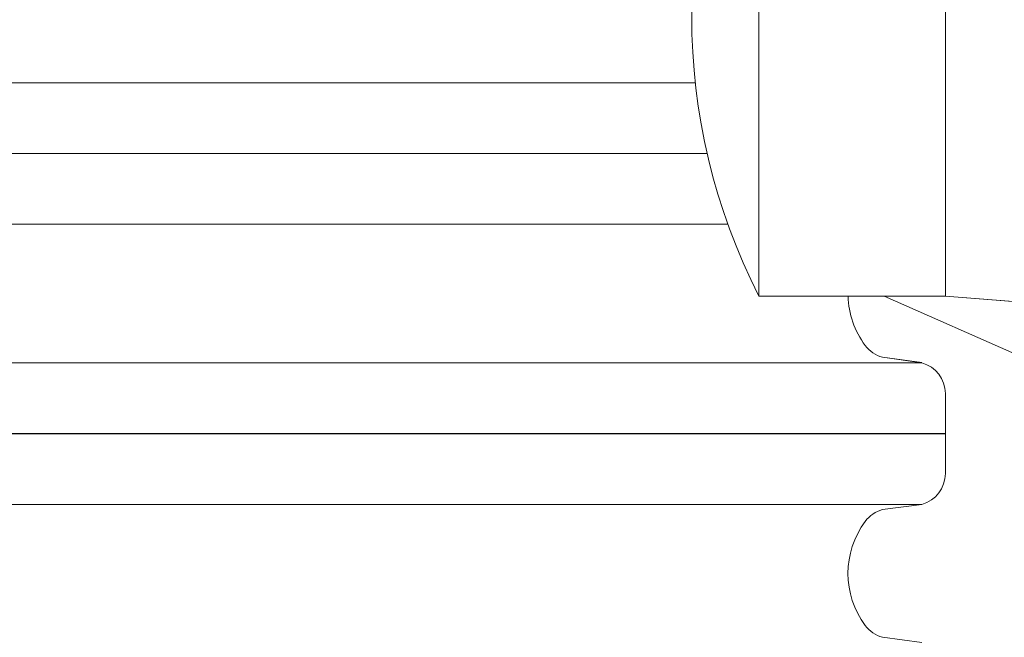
# Model space of a CAD drawing. Header units: metres. Extents: x 351055.4 to 351076.4, y -78447.2 to -78432.3.
# Tile 13 of 68: x 351060.759 to 351061.112, y -78443.395 to -78443.174. Entities that reach past the tile are written whole.
import ezdxf

# ---------------------------------------------------------------- set-up
doc = ezdxf.new("R2010")
doc.units = ezdxf.units.M
doc.header["$MEASUREMENT"] = 0
doc.layers.get('0').update_dxf_attribs({"color": 1, "lineweight": 30})
for name, color, linetype, lineweight in [('KOTY', 7, 'Continuous', 13), ('PIPE', 7, 'Continuous', 0), ('RAMECEK', 7, 'Continuous', 0), ('ŠRAFY', 7, 'Continuous', 0)]:
    doc.layers.add(name, color=color, linetype=linetype, lineweight=lineweight)
doc.styles.add('ARIAL', font='arial.ttf')
doc.dimstyles.new('1 500', dxfattribs={"dimtxt": 1, "dimasz": 1, "dimexe": 0, "dimexo": 1, "dimgap": 0.5, "dimtad": 1, "dimzin": 0, "dimtxsty": 'ARIAL', "dimblk": 'KONCOVA ZNACKA KOTY_1.0', "dimcen": 0, "dimazin": 3, "dimtfac": 1, "dimtdec": 0, "dimtofl": 0, "dimtmove": 0, "dimatfit": 1, "dimldrblk": 'KONCOVA ZNACKA KOTY_1.0', "dimfxl": 0, "dimtolj": 1, "dimtzin": 0, "dimarcsym": 0})

# ---------------------------------------------------------------- blocks, each defined once
blk = doc.blocks.new('KONCOVA ZNACKA KOTY_1.0')
blk.add_line((0, 0), (-1, 0))
at = {"layer": 'KOTY'}
for p, q in [((-0.4999340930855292, -0.4999340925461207), (0.4999340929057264, 0.4999340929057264)), ((-1.798028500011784e-10, -0.4999340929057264), (0, 0.4999340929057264)), ((-0.4999340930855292, 0), (0.4999340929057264, 0))]:
    blk.add_line(p, q, dxfattribs=at)
blk = doc.blocks.new('*D31')
at = {"layer": 'Defpoints', "color": 0, "linetype": 'Continuous'}
for p in [(351061.0904193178, -78443.27314824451), (351061.0904193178, -78444.12214824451), (351061.3496222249, -78444.12214824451)]:
    blk.add_point(p, dxfattribs=at)
at = {"layer": 'KOTY', "color": 0, "linetype": 'ByBlock', "lineweight": -2}
for p, q in [((351061.1904193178, -78443.27314824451), (351061.3496222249, -78443.27314824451)), ((351061.1904193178, -78444.12214824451), (351061.3496222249, -78444.12214824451))]:
    blk.add_line(p, q, dxfattribs=at)
at = {"layer": 'KOTY', "color": 0, "linetype": 'Continuous', "lineweight": -2}
blk.add_line((351061.3496222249, -78443.37314824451), (351061.3496222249, -78444.0221482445), dxfattribs=at)
at = {"layer": 'KOTY', "color": 0, "linetype": 'Continuous', "lineweight": -2, "xscale": 0.09999999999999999, "yscale": 0.09999999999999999, "zscale": 0.09999999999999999}
for p, rotation in [((351061.3496222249, -78443.27314824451), 90), ((351061.3496222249, -78444.12214824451), 270)]:
    blk.add_blockref('KONCOVA ZNACKA KOTY_1.0', p, dxfattribs=dict(at, rotation=rotation))
at = {"layer": 'KOTY', "color": 0, "linetype": 'Continuous', "insert": (351061.2395267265, -78443.69764824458), "char_height": 0.09999999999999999, "attachment_point": 5, "rotation": 90, "style": 'ARIAL'}
blk.add_mtext('\\A1;\\H1x;\\W0.75;0,85', dxfattribs=at)

msp = doc.modelspace()

# ---------------------------------------------------------------- hatches: boundary and pattern name
at = {"layer": 'ŠRAFY'}
h = msp.add_hatch(dxfattribs=at)
h.set_pattern_fill('GRAVEL', color=256, style=0, pattern_type=2)
h.set_pattern_definition([(100.50765, (351060.881806, -78444.324158), (0.7895981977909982, -2.468580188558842), [0.07015499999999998, -4.122773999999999]), (50.040876, (351060.869012, -78444.255179), (-7.580368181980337, -9.209457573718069), [0.065112, -13.045015]), (357.49319, (351060.910829, -78444.205271), (-12.39279574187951, 0.6399174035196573), [0.06641099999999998, -13.993876]), (309.11572, (351060.977176, -78444.208176), (6.491410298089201, -8.170392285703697), [0.06529, -11.515127]), (264.749335, (351061.018367, -78444.258832), (-0.02494673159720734, -1.654035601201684), [0.05154299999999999, -10.75752]), (219.959124, (351061.01365, -78444.31016000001), (-0.8394910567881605, -0.8394913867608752), [0.063621, -13.046506]), (180.864089, (351060.964885, -78444.35101900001), (0.8145444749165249, -0.8145447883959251), [0.040935, -1.613289]), (146.646988, (351060.923954, -78444.351637), (-4.097669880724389, 2.418687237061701), [0.050302, -5.830483]), (66.2119, (351060.983735, -78444.097113), (-1.703929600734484, -3.333018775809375), [0.08119, -6.286316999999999]), (39.959124, (351061.016484, -78444.02282), (-9.209457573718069, -7.580368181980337), [0.06930599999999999, -13.04082]), (0.864089, (351061.069607, -78443.978309), (-0.8394914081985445, -0.8394915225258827), [0.045064, -1.60916]), (315, (351061.114666, -78443.977629), (-0.02494672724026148, -1.654035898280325), [0.055567, -1.096373]), (276.284391, (351061.153958, -78444.016921), (0.714757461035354, -7.430688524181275), [0.081389, -13.205797]), (252.889832, (351061.162867, -78444.097821), (-0.8644380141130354, -2.49352721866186), [0.08611, -14.689519]), (230.040876, (351061.137533, -78444.18012), (-0.839491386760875, -0.8394910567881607), [0.073486, -13.03664]), (184.223077, (351061.090337, -78444.236447), (-12.41774287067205, -1.014118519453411), [0.054461, -14.055628]), (140.352606, (351061.036023, -78444.240458), (0.8145449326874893, -0.8145442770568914), [0.058126, -12.66871]), (101.741003, (351060.991267, -78444.20337), (2.318900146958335, -10.71381304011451), [0.062546, -15.090934]), (82.81957299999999, (351060.97854, -78444.142133), (-0.91433153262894, -5.8015990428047), [0.048911, -7.465657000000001]), (100.50765, (351060.72328, -78443.90190900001), (0.7895981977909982, -2.468580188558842), [0.07013099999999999, -4.122798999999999]), (50.040876, (351060.71049, -78443.832954), (-7.580368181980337, -9.209457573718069), [0.065096, -13.04503]), (357.49319, (351060.752298, -78443.783058), (-12.39279574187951, 0.6399174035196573), [0.06641399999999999, -13.993873]), (309.647394, (351060.818648, -78443.785963), (0.8145442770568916, -0.814544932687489), [0.06529299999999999, -12.661543]), (264.749335, (351060.860309, -78443.836237), (-0.02494673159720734, -1.654035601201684), [0.05195, -10.757113]), (219.959124, (351060.855555, -78443.88797000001), (-0.8394910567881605, -0.8394913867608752), [0.063908, -13.046218]), (180.864089, (351060.806569, -78443.929014), (0.8145444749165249, -0.8145447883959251), [0.041138, -1.613086]), (146.646988, (351060.765436, -78443.92963500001), (-4.097669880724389, 2.418687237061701), [0.050421, -5.830364]), (100.50765, (351061.046463, -78443.078391), (0.7895981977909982, -2.468580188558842), [0.07011299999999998, -4.122815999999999]), (50.040876, (351061.033676, -78443.009454), (-7.580368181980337, -9.209457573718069), [0.065107, -13.04502]), (357.49319, (351061.075491, -78442.959549), (-12.39279574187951, 0.6399174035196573), [0.06638399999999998, -13.993903]), (309.11572, (351061.141811, -78442.962453), (6.491410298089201, -8.170392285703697), [0.065273, -11.515144]), (264.749335, (351061.182991, -78443.01309600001), (-0.02494673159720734, -1.654035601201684), [0.051552, -10.757511]), (219.959124, (351061.178273, -78443.064432), (-0.8394910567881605, -0.8394913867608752), [0.063569, -13.046557]), (180.864089, (351061.129547, -78443.105259), (0.8145444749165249, -0.8145447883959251), [0.04094100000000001, -1.613283]), (146.646988, (351061.088611, -78443.105877), (-4.097669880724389, 2.418687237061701), [0.050283, -5.830502]), (100.50765, (351061.486743, -78443.418502), (0.7895981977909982, -2.468580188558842), [0.04207299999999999, -4.150855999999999]), (50.040876, (351061.47907, -78443.377135), (-7.580368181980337, -9.209457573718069), [0.039073, -13.071054]), (357.49319, (351061.504164, -78443.347185), (-12.39279574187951, 0.6399174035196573), [0.03986799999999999, -14.020419]), (309.11572, (351061.543994, -78443.348929), (6.491410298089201, -8.170392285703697), [0.039143, -11.541275]), (264.749335, (351061.568689, -78443.37929900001), (-0.02494673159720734, -1.654035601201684), [0.030921, -10.778142]), (219.959124, (351061.565859, -78443.41009), (-0.8394910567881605, -0.8394913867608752), [0.038165, -13.071962]), (180.864089, (351061.536606, -78443.434601), (0.8145444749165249, -0.8145447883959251), [0.024573, -1.629651]), (146.646988, (351061.512035, -78443.43497100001), (-4.097669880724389, 2.418687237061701), [0.030146, -5.850639]), (100.50765, (351061.199516, -78444.036528), (0.7895981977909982, -2.468580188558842), [0.07013099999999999, -4.122798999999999]), (50.040876, (351061.186726, -78443.967573), (-7.580368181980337, -9.209457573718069), [0.065126, -13.045]), (357.49319, (351061.228553, -78443.91765399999), (-12.39279574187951, 0.6399174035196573), [0.066396, -13.993891]), (309.11572, (351061.294886, -78443.920558), (6.491410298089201, -8.170392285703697), [0.06531100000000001, -11.515107]), (264.749335, (351061.33609, -78443.97123099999), (-0.02494673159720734, -1.654035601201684), [0.051536, -10.757527]), (219.959124, (351061.331373, -78444.02255), (-0.8394910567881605, -0.8394913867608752), [0.06361699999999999, -13.046509]), (180.864089, (351061.282611, -78444.063408), (0.8145444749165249, -0.8145447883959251), [0.040951, -1.613273]), (146.646988, (351061.241665, -78444.064025), (-4.097669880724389, 2.418687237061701), [0.050284, -5.830502]), (100.50765, (351061.214726, -78443.454162), (0.7895981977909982, -2.468580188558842), [0.07013799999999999, -4.122791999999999]), (50.040876, (351061.201935, -78443.3852), (-7.580368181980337, -9.209457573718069), [0.065094, -13.045033]), (357.49319, (351061.243741, -78443.335306), (-12.39279574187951, 0.6399174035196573), [0.06641799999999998, -13.993869]), (309.647394, (351061.310095, -78443.338211), (0.8145442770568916, -0.814544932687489), [0.06526699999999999, -12.661569]), (264.749335, (351061.351739, -78443.388465), (-0.02494673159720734, -1.654035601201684), [0.051978, -10.757085]), (219.959124, (351061.346982, -78443.440225), (-0.8394910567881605, -0.8394913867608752), [0.06389500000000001, -13.046232]), (180.864089, (351061.298007, -78443.48126100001), (0.8145444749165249, -0.8145447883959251), [0.04115, -1.613074]), (146.646988, (351061.256862, -78443.481881), (-4.097669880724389, 2.418687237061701), [0.05043, -5.830355]), (100.50765, (351060.86946, -78444.022718), (0.7895981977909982, -2.468580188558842), [0.07015499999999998, -4.122773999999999]), (50.040876, (351060.856666, -78443.95374), (-7.580368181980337, -9.209457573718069), [0.065112, -13.045015]), (357.49319, (351060.898483, -78443.90383099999), (-12.39279574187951, 0.6399174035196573), [0.06641099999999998, -13.993876]), (309.11572, (351060.96483, -78443.906736), (6.491410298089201, -8.170392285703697), [0.06529, -11.515127]), (264.749335, (351061.006021, -78443.95739299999), (-0.02494673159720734, -1.654035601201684), [0.05154299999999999, -10.75752]), (219.959124, (351061.001304, -78444.00872), (-0.8394910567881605, -0.8394913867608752), [0.063621, -13.046506]), (180.864089, (351060.952539, -78444.04957999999), (0.8145444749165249, -0.8145447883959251), [0.040935, -1.613289]), (146.646988, (351060.911608, -78444.050197), (-4.097669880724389, 2.418687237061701), [0.050308, -5.830476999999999]), (100.50765, (351060.510681, -78443.548582), (0.7895981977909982, -2.468580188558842), [0.07015499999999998, -4.122773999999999]), (50.040876, (351060.497887, -78443.479603), (-7.580368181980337, -9.209457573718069), [0.065083, -13.045043]), (357.49319, (351060.539686, -78443.42971699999), (-12.39279574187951, 0.6399174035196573), [0.06642799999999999, -13.993859]), (309.11572, (351060.60605, -78443.43262200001), (6.491410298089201, -8.170392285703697), [0.065273, -11.515144]), (264.749335, (351060.64723, -78443.483266), (-0.02494673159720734, -1.654035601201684), [0.051533, -10.75753]), (219.959124, (351060.642514, -78443.534583), (-0.8394910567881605, -0.8394913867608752), [0.06361499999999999, -13.046511]), (180.864089, (351060.593753, -78443.575439), (0.8145444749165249, -0.8145447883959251), [0.040949, -1.613275]), (146.646988, (351060.552808, -78443.576057), (-4.097669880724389, 2.418687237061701), [0.050289, -5.830496]), (100.50765, (351061.344996, -78443.887696), (0.7895981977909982, -2.468580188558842), [0.07013099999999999, -4.122798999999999]), (50.040876, (351061.332207, -78443.81874199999), (-7.580368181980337, -9.209457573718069), [0.065126, -13.045]), (357.49319, (351061.374033, -78443.768822), (-12.39279574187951, 0.6399174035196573), [0.066396, -13.993891]), (309.11572, (351061.440366, -78443.771726), (6.491410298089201, -8.170392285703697), [0.06531100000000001, -11.515107]), (264.749335, (351061.48157, -78443.822399), (-0.02494673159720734, -1.654035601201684), [0.051536, -10.757527]), (219.959124, (351061.476854, -78443.87371799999), (-0.8394910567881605, -0.8394913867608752), [0.06361699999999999, -13.046509]), (180.864089, (351061.428091, -78443.914576), (0.8145444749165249, -0.8145447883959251), [0.040951, -1.613273]), (146.646988, (351061.387145, -78443.915194), (-4.097669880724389, 2.418687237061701), [0.050284, -5.830502]), (66.2119, (351061.201107, -78443.662348), (-1.703929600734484, -3.333018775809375), [0.08119, -6.286316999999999]), (39.959124, (351061.233855, -78443.588056), (-9.209457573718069, -7.580368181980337), [0.06930599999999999, -13.04082]), (0.864089, (351061.286979, -78443.543544), (-0.8394914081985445, -0.8394915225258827), [0.045086, -1.609138]), (315, (351061.33206, -78443.542864), (-0.02494672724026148, -1.654035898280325), [0.055552, -1.096388]), (276.284391, (351061.371341, -78443.58214500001), (0.714757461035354, -7.430688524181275), [0.08140399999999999, -13.205782]), (252.889832, (351061.380251, -78443.66306), (-0.8644380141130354, -2.49352721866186), [0.08611, -14.689519]), (230.040876, (351061.354917, -78443.74535900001), (-0.839491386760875, -0.8394910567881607), [0.073462, -13.036664]), (184.223077, (351061.307736, -78443.801668), (-12.41774287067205, -1.014118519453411), [0.05449, -14.055599]), (140.352606, (351061.253394, -78443.805681), (0.8145449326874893, -0.8145442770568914), [0.058115, -12.668721]), (101.741003, (351061.208646, -78443.7686), (2.318900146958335, -10.71381304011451), [0.062542, -15.090937]), (82.81957299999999, (351061.19592, -78443.707367), (-0.91433153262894, -5.8015990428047), [0.048908, -7.465660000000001]), (66.2119, (351060.940269, -78443.732564), (-1.703929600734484, -3.333018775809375), [0.081162, -6.286345]), (39.959124, (351060.973007, -78443.658297), (-9.209457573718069, -7.580368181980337), [0.069332, -13.040795]), (0.864089, (351061.026149, -78443.613769), (-0.8394914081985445, -0.8394915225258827), [0.045056, -1.609168]), (315, (351061.071201, -78443.61309), (-0.02494672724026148, -1.654035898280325), [0.05556000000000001, -1.09638]), (276.284391, (351061.110487, -78443.65237699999), (0.714757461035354, -7.430688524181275), [0.081385, -13.205801]), (252.889832, (351061.119396, -78443.733273), (-0.8644380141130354, -2.49352721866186), [0.086135, -14.689495]), (230.040876, (351061.094054, -78443.81559500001), (-0.839491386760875, -0.8394910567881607), [0.073461, -13.036666]), (184.223077, (351061.046875, -78443.87190299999), (-12.41774287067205, -1.014118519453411), [0.054488, -14.055601]), (140.352606, (351060.992535, -78443.875915), (0.8145449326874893, -0.8145442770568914), [0.058113, -12.668723]), (101.741, (351061, -78443.8), (2.318895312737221, -10.71379260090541), [0.062557, -15.0909]), (82.81957299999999, (351060.935059, -78443.777587), (-0.91433153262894, -5.8015990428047), [0.048892, -7.465675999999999]), (336.130768, (351061.620365, -78443.465914), (-5.751706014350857, 2.393740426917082), [0.081173, -9.798666]), (309.647394, (351061.694595, -78443.498761), (0.8145442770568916, -0.814544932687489), [0.06927, -12.657566]), (272.50681, (351061.738794, -78443.552097), (0.639917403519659, -12.39279574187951), [0.044748, -14.015539]), (225, (351061.740751, -78443.596802), (-1.654035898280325, -0.02494672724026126), [0.056213, -1.131007]), (186.555052, (351061.701002, -78443.636551), (-9.109670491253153, -0.9642249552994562), [0.081784, -16.592527]), (162.262653, (351061.619752, -78443.645887), (0.8145448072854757, -0.8145442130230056), [0.086479, -2.505307]), (135, (351061.537385, -78443.619541), (-0.02494672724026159, -1.654035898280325), [0.073385, -1.078555]), (99.19186499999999, (351061.485494, -78443.56765), (0.764651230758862, -4.122616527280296), [0.050214, -14.154069]), (50.040876, (351061.477472, -78443.51808099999), (-7.580368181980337, -9.209457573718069), [0.057767, -13.052359]), (12.102962, (351061.514573, -78443.473802), (-1.654035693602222, -0.02494669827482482), [0.062169, -4.179681]), (352.702945, (351061.57536, -78443.460767), (-4.122616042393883, 0.7646513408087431), [0.048885, -5.774935]), (100.50765, (351061.425882, -78443.747328), (0.7895981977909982, -2.468580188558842), [0.07013799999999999, -4.122791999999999]), (50.040876, (351061.413091, -78443.678367), (-7.580368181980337, -9.209457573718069), [0.065094, -13.045033]), (357.49319, (351061.454897, -78443.628472), (-12.39279574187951, 0.6399174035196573), [0.06641799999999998, -13.993869]), (309.647394, (351061.521251, -78443.631377), (0.8145442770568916, -0.814544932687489), [0.06526699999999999, -12.661569]), (264.749335, (351061.562895, -78443.681632), (-0.02494673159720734, -1.654035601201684), [0.051978, -10.757085]), (219.959124, (351061.558139, -78443.733391), (-0.8394910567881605, -0.8394913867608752), [0.06389500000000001, -13.046232]), (180.864089, (351061.509163, -78443.774427), (0.8145444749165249, -0.8145447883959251), [0.04115, -1.613074]), (146.646988, (351061.468018, -78443.775048), (-4.097669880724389, 2.418687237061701), [0.05043, -5.830355]), (336.130768, (351060.807666, -78444.009417), (-5.751706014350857, 2.393740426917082), [0.081173, -9.798666]), (309.647394, (351060.881896, -78444.042264), (0.8145442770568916, -0.814544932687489), [0.06927, -12.657566]), (272.50681, (351060.926095, -78444.095601), (0.639917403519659, -12.39279574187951), [0.044748, -14.015539]), (225, (351060.928052, -78444.140306), (-1.654035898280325, -0.02494672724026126), [0.056213, -1.131007]), (186.555052, (351060.888303, -78444.180054), (-9.109670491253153, -0.9642249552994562), [0.081784, -16.592527]), (162.262653, (351060.807053, -78444.18939099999), (0.8145448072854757, -0.8145442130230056), [0.086452, -2.505334]), (135, (351060.724711, -78444.163053), (-0.02494672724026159, -1.654035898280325), [0.073409, -1.078531]), (99.19186499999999, (351060.672803, -78444.111145), (0.764651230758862, -4.122616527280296), [0.050182, -14.154101]), (50.040876, (351060.664787, -78444.06160700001), (-7.580368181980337, -9.209457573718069), [0.057775, -13.052351]), (12.102962, (351060.701893, -78444.017322), (-1.654035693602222, -0.02494669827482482), [0.06217, -4.179679]), (352.702945, (351060.762681, -78444.004287), (-4.122616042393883, 0.7646513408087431), [0.048887, -5.774933]), (100.50765, (351061.095656, -78443.569753), (0.7895981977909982, -2.468580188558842), [0.07013799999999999, -4.122791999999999]), (50.040876, (351061.082865, -78443.500791), (-7.580368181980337, -9.209457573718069), [0.065092, -13.045034]), (357.49319, (351061.12467, -78443.450898), (-12.39279574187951, 0.6399174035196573), [0.06639799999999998, -13.993889]), (309.11572, (351061.191005, -78443.453802), (6.491410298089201, -8.170392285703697), [0.065282, -11.515135]), (264.749335, (351061.232191, -78443.504453), (-0.02494673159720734, -1.654035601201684), [0.051539, -10.757524]), (219.959124, (351061.227474, -78443.555775), (-0.8394910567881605, -0.8394913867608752), [0.063587, -13.046539]), (180.864089, (351061.178734, -78443.596614), (0.8145444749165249, -0.8145447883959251), [0.040935, -1.613289]), (146.646988, (351061.137804, -78443.59723099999), (-4.097669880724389, 2.418687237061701), [0.050279, -5.830507]), (100.50765, (351060.562483, -78443.982137), (0.7895981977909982, -2.468580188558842), [0.07011299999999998, -4.122815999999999]), (50.040876, (351060.549697, -78443.9132), (-7.580368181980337, -9.209457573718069), [0.065107, -13.04502]), (357.49319, (351060.591511, -78443.863295), (-12.39279574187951, 0.6399174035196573), [0.06638399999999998, -13.993903]), (309.647394, (351060.657832, -78443.866199), (0.8145442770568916, -0.814544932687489), [0.065303, -12.661533]), (264.749335, (351060.699499, -78443.916481), (-0.02494673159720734, -1.654035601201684), [0.051957, -10.757106]), (219.959124, (351060.694744, -78443.96822000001), (-0.8394910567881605, -0.8394913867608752), [0.063913, -13.046214]), (180.864089, (351060.645755, -78444.009267), (0.8145444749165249, -0.8145447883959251), [0.041141, -1.613083]), (146.646988, (351060.604619, -78444.009888), (-4.097669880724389, 2.418687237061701), [0.050417, -5.830368]), (100.50765, (351060.429583, -78443.83328400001), (0.7895981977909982, -2.468580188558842), [0.07015499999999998, -4.122773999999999]), (50.040876, (351060.416789, -78443.764306), (-7.580368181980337, -9.209457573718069), [0.065082, -13.045045]), (357.49319, (351060.458587, -78443.71442), (-12.39279574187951, 0.6399174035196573), [0.06642899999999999, -13.993858]), (309.11572, (351060.524952, -78443.717326), (6.491410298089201, -8.170392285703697), [0.065272, -11.515145]), (264.749335, (351060.566132, -78443.76796900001), (-0.02494673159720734, -1.654035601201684), [0.05153200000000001, -10.757531]), (219.959124, (351060.561416, -78443.819285), (-0.8394910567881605, -0.8394913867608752), [0.063613, -13.046514]), (180.864089, (351060.512656, -78443.86014), (0.8145444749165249, -0.8145447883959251), [0.040951, -1.613273]), (146.646988, (351060.47171, -78443.860757), (-4.097669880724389, 2.418687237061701), [0.050288, -5.830497]), (336.130768, (351061.040629, -78443.265725), (-5.751706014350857, 2.393740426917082), [0.081162, -9.798677]), (309.647394, (351061.11485, -78443.29856699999), (0.8145442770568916, -0.814544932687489), [0.06928200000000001, -12.657554]), (272.50681, (351061.159056, -78443.351913), (0.639917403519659, -12.39279574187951), [0.04476299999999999, -14.015524]), (225, (351061.161014, -78443.396634), (-1.654035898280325, -0.02494672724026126), [0.056228, -1.130992]), (186.555052, (351061.121255, -78443.43639199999), (-9.109670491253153, -0.9642249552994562), [0.081769, -16.592543]), (162.262653, (351061.04002, -78443.445727), (0.8145448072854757, -0.8145442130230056), [0.086504, -2.505282]), (135, (351060.957628, -78443.419373), (-0.02494672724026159, -1.654035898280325), [0.073385, -1.078555]), (99.19186499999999, (351060.905737, -78443.367482), (0.764651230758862, -4.122616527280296), [0.050214, -14.154069]), (50.040876, (351060.897716, -78443.317913), (-7.580368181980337, -9.209457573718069), [0.057767, -13.052359]), (12.102962, (351060.934816, -78443.273634), (-1.654035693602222, -0.02494669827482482), [0.062169, -4.179681]), (352.702945, (351060.995603, -78443.260599), (-4.122616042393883, 0.7646513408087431), [0.048885, -5.774935]), (100.50765, (351060.849244, -78443.551637), (0.7895981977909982, -2.468580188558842), [0.07013799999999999, -4.122791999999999]), (50.040876, (351060.836453, -78443.482675), (-7.580368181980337, -9.209457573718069), [0.065092, -13.045034]), (357.49319, (351060.878257, -78443.432782), (-12.39279574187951, 0.6399174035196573), [0.06641899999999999, -13.993868]), (309.647394, (351060.944613, -78443.435687), (0.8145442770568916, -0.814544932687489), [0.06526599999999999, -12.66157]), (264.749335, (351060.986256, -78443.48594099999), (-0.02494673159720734, -1.654035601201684), [0.05195399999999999, -10.757109]), (219.959124, (351060.981502, -78443.53767599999), (-0.8394910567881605, -0.8394913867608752), [0.06390900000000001, -13.046218]), (180.864089, (351060.932516, -78443.578721), (0.8145444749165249, -0.8145447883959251), [0.041121, -1.613103]), (146.646988, (351060.8914, -78443.57934099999), (-4.097669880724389, 2.418687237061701), [0.050439, -5.830346]), (336.130768, (351060.757624, -78443.562519), (-5.751706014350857, 2.393740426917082), [0.081173, -9.798666]), (309.647394, (351060.831854, -78443.595366), (0.8145442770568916, -0.814544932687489), [0.06927, -12.657566]), (272.50681, (351060.876053, -78443.64870199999), (0.639917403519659, -12.39279574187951), [0.04476999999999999, -14.015517]), (225, (351060.878011, -78443.69342899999), (-1.654035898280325, -0.02494672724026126), [0.056198, -1.131022]), (186.555052, (351060.838273, -78443.733167), (-9.109670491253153, -0.9642249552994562), [0.08175199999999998, -16.59256]), (162.262653, (351060.757055, -78443.7425), (0.8145448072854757, -0.8145442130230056), [0.086495, -2.505291]), (135, (351060.674671, -78443.716149), (-0.02494672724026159, -1.654035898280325), [0.073407, -1.078533]), (99.19186499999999, (351060.622765, -78443.66424299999), (0.764651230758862, -4.122616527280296), [0.050179, -14.154103]), (50.040876, (351060.614749, -78443.614707), (-7.580368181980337, -9.209457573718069), [0.05777, -13.052356]), (12.102962, (351060.651851, -78443.570426), (-1.654035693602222, -0.02494669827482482), [0.06217, -4.179679]), (352.702945, (351060.71264, -78443.557391), (-4.122616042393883, 0.7646513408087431), [0.048886, -5.774934]), (336.130768, (351061.2356, -78443.122515), (-5.751706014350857, 2.393740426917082), [0.081162, -9.798677]), (309.647394, (351061.30982, -78443.15535700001), (0.8145442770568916, -0.814544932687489), [0.06928, -12.657556]), (272.50681, (351061.354025, -78443.208701), (0.639917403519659, -12.39279574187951), [0.04474499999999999, -14.015542]), (225, (351061.355982, -78443.253403), (-1.654035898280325, -0.02494672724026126), [0.05621, -1.13101]), (186.555052, (351061.316235, -78443.29315), (-9.109670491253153, -0.9642249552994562), [0.081783, -16.592529]), (162.262653, (351061.234987, -78443.302486), (0.8145448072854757, -0.8145442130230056), [0.086478, -2.505308]), (135, (351061.15262, -78443.27614), (-0.02494672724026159, -1.654035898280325), [0.073384, -1.078556]), (99.19186499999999, (351061.10073, -78443.224249), (0.764651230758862, -4.122616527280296), [0.050213, -14.15407]), (50.040876, (351061.092709, -78443.17468099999), (-7.580368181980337, -9.209457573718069), [0.057736, -13.05239]), (12.102962, (351061.129789, -78443.130426), (-1.654035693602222, -0.02494669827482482), [0.062192, -4.179658]), (352.702945, (351061.190599, -78443.117386), (-4.122616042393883, 0.7646513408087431), [0.048879, -5.774941]), (66.2119, (351060.293224, -78443.561755), (-1.703929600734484, -3.333018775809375), [0.081162, -6.286345]), (39.959124, (351060.325961, -78443.487488), (-9.209457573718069, -7.580368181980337), [0.069329, -13.040797]), (0.864089, (351060.379103, -78443.442962), (-0.8394914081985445, -0.8394915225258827), [0.045038, -1.609186]), (315, (351060.424135, -78443.44228300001), (-0.02494672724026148, -1.654035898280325), [0.055543, -1.096397]), (276.284391, (351060.46341, -78443.481558), (0.714757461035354, -7.430688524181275), [0.081399, -13.205787]), (252.889832, (351060.47232, -78443.56246799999), (-0.8644380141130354, -2.49352721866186), [0.086095, -14.689534]), (230.040876, (351060.44699, -78443.644752), (-0.839491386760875, -0.8394910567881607), [0.07347100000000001, -13.036655]), (184.223077, (351060.399804, -78443.701068), (-12.41774287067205, -1.014118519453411), [0.054461, -14.055628]), (140.352606, (351060.345491, -78443.705078), (0.8145449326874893, -0.8145442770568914), [0.058096, -12.66874]), (101.741003, (351060.300758, -78443.66801000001), (2.318900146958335, -10.71381304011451), [0.062569, -15.090911]), (82.81957299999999, (351060.288026, -78443.60675), (-0.91433153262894, -5.8015990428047), [0.048905, -7.465663]), (100.50765, (351060.865684, -78443.209489), (0.7895981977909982, -2.468580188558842), [0.07013799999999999, -4.122791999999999]), (50.040876, (351060.852893, -78443.140527), (-7.580368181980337, -9.209457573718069), [0.065092, -13.045034]), (357.49319, (351060.894698, -78443.09063400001), (-12.39279574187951, 0.6399174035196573), [0.06639799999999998, -13.993889]), (309.11572, (351060.961033, -78443.093538), (6.491410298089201, -8.170392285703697), [0.065282, -11.515135]), (264.749335, (351061.002218, -78443.144189), (-0.02494673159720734, -1.654035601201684), [0.051539, -10.757524]), (219.959124, (351060.997502, -78443.195511), (-0.8394910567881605, -0.8394913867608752), [0.063587, -13.046539]), (180.864089, (351060.948762, -78443.23635), (0.8145444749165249, -0.8145447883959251), [0.040935, -1.613289]), (146.646988, (351060.907832, -78443.23696699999), (-4.097669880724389, 2.418687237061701), [0.050308, -5.830476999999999]), (66.2119, (351060.626229, -78443.315003), (-1.703929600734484, -3.333018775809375), [0.081162, -6.286345]), (39.959124, (351060.658966, -78443.240736), (-9.209457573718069, -7.580368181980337), [0.069332, -13.040795]), (0.864089, (351060.712109, -78443.196209), (-0.8394914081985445, -0.8394915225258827), [0.045056, -1.609168]), (315, (351060.75716, -78443.19552899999), (-0.02494672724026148, -1.654035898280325), [0.05556000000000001, -1.09638]), (276.284391, (351060.796447, -78443.234816), (0.714757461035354, -7.430688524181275), [0.081385, -13.205801]), (252.889832, (351060.805356, -78443.315712), (-0.8644380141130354, -2.49352721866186), [0.086135, -14.689495]), (230.040876, (351060.780014, -78443.398034), (-0.839491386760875, -0.8394910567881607), [0.073461, -13.036666]), (184.223077, (351060.732835, -78443.454342), (-12.41774287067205, -1.014118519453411), [0.054488, -14.055601]), (140.352606, (351060.678495, -78443.458355), (0.8145449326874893, -0.8145442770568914), [0.058113, -12.668723]), (101.741, (351061, -78443.4), (2.318895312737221, -10.71379260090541), [0.062557, -15.0909]), (82.81957299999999, (351060.621019, -78443.360026), (-0.91433153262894, -5.8015990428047), [0.048916, -7.465652]), (100.50765, (351060.457011, -78443.38757400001), (0.7895981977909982, -2.468580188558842), [0.07015499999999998, -4.122773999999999]), (50.040876, (351060.444217, -78443.318595), (-7.580368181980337, -9.209457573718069), [0.065083, -13.045043]), (357.49319, (351060.486016, -78443.268709), (-12.39279574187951, 0.6399174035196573), [0.06642799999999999, -13.993859]), (309.11572, (351060.552381, -78443.271614), (6.491410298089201, -8.170392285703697), [0.065273, -11.515144]), (264.749335, (351060.593561, -78443.322258), (-0.02494673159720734, -1.654035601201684), [0.051533, -10.75753]), (219.959124, (351060.588845, -78443.373575), (-0.8394910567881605, -0.8394913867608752), [0.06361499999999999, -13.046511]), (180.864089, (351060.540084, -78443.414431), (0.8145444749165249, -0.8145447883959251), [0.040949, -1.613275]), (146.646988, (351060.499139, -78443.415048), (-4.097669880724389, 2.418687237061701), [0.050289, -5.830496]), (100.50765, (351060.717382, -78443.11485700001), (0.7895981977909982, -2.468580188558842), [0.07013799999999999, -4.122791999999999]), (50.040876, (351060.704591, -78443.045895), (-7.580368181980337, -9.209457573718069), [0.065092, -13.045034]), (357.49319, (351060.746396, -78442.996002), (-12.39279574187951, 0.6399174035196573), [0.06639799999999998, -13.993889]), (309.11572, (351060.812731, -78442.998906), (6.491410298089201, -8.170392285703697), [0.065282, -11.515135]), (264.749335, (351060.853917, -78443.049557), (-0.02494673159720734, -1.654035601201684), [0.051539, -10.757524]), (219.959124, (351060.8492, -78443.10087899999), (-0.8394910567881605, -0.8394913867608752), [0.063587, -13.046539]), (180.864089, (351060.800461, -78443.141718), (0.8145444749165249, -0.8145447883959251), [0.040957, -1.613267]), (146.646988, (351060.759508, -78443.142335), (-4.097669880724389, 2.418687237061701), [0.05028999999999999, -5.830495]), (100.50765, (351060.18807, -78443.604415), (0.7895981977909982, -2.468580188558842), [0.042098, -4.150830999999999]), (50.040876, (351060.180393, -78443.563023), (-7.580368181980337, -9.209457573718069), [0.039058, -13.071069]), (357.49319, (351060.205478, -78443.533085), (-12.39279574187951, 0.6399174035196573), [0.03983999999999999, -14.020447]), (309.647394, (351060.24528, -78443.534828), (0.8145442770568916, -0.814544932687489), [0.03918, -12.687656]), (264.749335, (351060.270279, -78443.564996), (-0.02494673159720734, -1.654035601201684), [0.031183, -10.77788]), (219.959124, (351060.267426, -78443.596047), (-0.8394910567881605, -0.8394913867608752), [0.038346, -13.071781]), (180.864089, (351060.238033, -78443.620675), (0.8145444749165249, -0.8145447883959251), [0.024688, -1.629536]), (146.646988, (351060.213348, -78443.62104700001), (-4.097669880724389, 2.418687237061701), [0.030252, -5.850533]), (100.50765, (351060.6133739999, -78443.197822), (0.7895981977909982, -2.468580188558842), [0.04207299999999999, -4.150855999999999]), (50.040876, (351060.605701, -78443.156454), (-7.580368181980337, -9.209457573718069), [0.039073, -13.071054]), (357.49319, (351060.630795, -78443.126504), (-12.39279574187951, 0.6399174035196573), [0.03986799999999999, -14.020419]), (309.11572, (351060.670625, -78443.12824800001), (6.491410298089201, -8.170392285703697), [0.039143, -11.541275]), (264.749335, (351060.69532, -78443.158618), (-0.02494673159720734, -1.654035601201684), [0.030921, -10.778142]), (219.959124, (351060.69249, -78443.189409), (-0.8394910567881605, -0.8394913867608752), [0.038195, -13.071932]), (180.864089, (351060.663214, -78443.213939), (0.8145444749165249, -0.8145447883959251), [0.02455, -1.629674]), (146.646988, (351060.638667, -78443.214309), (-4.097669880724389, 2.418687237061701), [0.030157, -5.850627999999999]), (100.50765, (351061.112266, -78443.94546), (0.7895981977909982, -2.468580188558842), [0.042098, -4.150830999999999]), (50.040876, (351061.104589, -78443.90406799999), (-7.580368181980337, -9.209457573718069), [0.039058, -13.071069]), (357.49319, (351061.129673, -78443.87413), (-12.39279574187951, 0.6399174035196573), [0.03983999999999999, -14.020447]), (309.647394, (351061.169476, -78443.875872), (0.8145442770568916, -0.814544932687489), [0.03918, -12.687656]), (264.749335, (351061.194475, -78443.90604), (-0.02494673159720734, -1.654035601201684), [0.031183, -10.77788]), (219.959124, (351061.191621, -78443.937092), (-0.8394910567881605, -0.8394913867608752), [0.038346, -13.071781]), (180.864089, (351061.162229, -78443.961719), (0.8145444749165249, -0.8145447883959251), [0.024668, -1.629556]), (146.646988, (351061.137564, -78443.962091), (-4.097669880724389, 2.418687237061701), [0.030269, -5.850516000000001]), (100.50765, (351061.121621, -78443.837124), (0.7895981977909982, -2.468580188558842), [0.042098, -4.150830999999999]), (50.040876, (351061.113944, -78443.795732), (-7.580368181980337, -9.209457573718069), [0.039058, -13.071069]), (357.49319, (351061.139028, -78443.765794), (-12.39279574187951, 0.6399174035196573), [0.03983999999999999, -14.020447]), (309.647394, (351061.178831, -78443.767536), (0.8145442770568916, -0.814544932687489), [0.03918, -12.687656]), (264.749335, (351061.20383, -78443.797704), (-0.02494673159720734, -1.654035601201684), [0.031183, -10.77788]), (219.959124, (351061.2009760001, -78443.82875599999), (-0.8394910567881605, -0.8394913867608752), [0.038346, -13.071781]), (180.864089, (351061.171584, -78443.853384), (0.8145444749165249, -0.8145447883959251), [0.024668, -1.629556]), (146.646988, (351061.146919, -78443.853756), (-4.097669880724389, 2.418687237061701), [0.030269, -5.850516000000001]), (100.50765, (351060.610722, -78443.818414), (0.7895981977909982, -2.468580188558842), [0.042098, -4.150830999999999]), (50.040876, (351060.603045, -78443.77702200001), (-7.580368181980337, -9.209457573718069), [0.039059, -13.071067]), (357.49319, (351060.628131, -78443.74708300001), (-12.39279574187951, 0.6399174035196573), [0.03983899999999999, -14.020448]), (309.647394, (351060.667932, -78443.748825), (0.8145442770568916, -0.814544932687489), [0.039181, -12.687655]), (264.749335, (351060.692932, -78443.77899400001), (-0.02494673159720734, -1.654035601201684), [0.031183, -10.77788]), (219.959124, (351060.690078, -78443.810046), (-0.8394910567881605, -0.8394913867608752), [0.038349, -13.071778]), (180.864089, (351060.660684, -78443.834675), (0.8145444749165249, -0.8145447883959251), [0.024687, -1.629537]), (146.646988, (351060.636, -78443.83504800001), (-4.097669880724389, 2.418687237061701), [0.030253, -5.850532]), (100.50765, (351061.354351, -78443.510801), (0.7895981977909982, -2.468580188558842), [0.042098, -4.150830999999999]), (50.040876, (351061.346674, -78443.469409), (-7.580368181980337, -9.209457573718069), [0.039059, -13.071067]), (357.49319, (351061.371759, -78443.43947), (-12.39279574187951, 0.6399174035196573), [0.03983899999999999, -14.020448]), (309.647394, (351061.411561, -78443.441212), (0.8145442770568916, -0.814544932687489), [0.039181, -12.687655]), (264.749335, (351061.436561, -78443.471381), (-0.02494673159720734, -1.654035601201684), [0.031183, -10.77788]), (219.959124, (351061.433707, -78443.50243400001), (-0.8394910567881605, -0.8394913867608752), [0.038349, -13.071778]), (180.864089, (351061.404313, -78443.527063), (0.8145444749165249, -0.8145447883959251), [0.024687, -1.629537]), (146.646988, (351061.379629, -78443.527435), (-4.097669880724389, 2.418687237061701), [0.030253, -5.850532]), (100.50765, (351061.357024, -78443.336895), (0.7895981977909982, -2.468580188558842), [0.042056, -4.150873]), (50.040876, (351061.349354, -78443.29554400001), (-7.580368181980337, -9.209457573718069), [0.039083, -13.071043]), (357.49319, (351061.374455, -78443.265587), (-12.39279574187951, 0.6399174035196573), [0.03983799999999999, -14.020449]), (309.11572, (351061.414255, -78443.267329), (6.491410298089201, -8.170392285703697), [0.039153, -11.541265]), (264.749335, (351061.438956, -78443.297707), (-0.02494673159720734, -1.654035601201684), [0.030927, -10.778136]), (219.959124, (351061.436126, -78443.32850399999), (-0.8394910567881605, -0.8394913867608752), [0.038169, -13.071957]), (180.864089, (351061.406869, -78443.353018), (0.8145444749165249, -0.8145447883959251), [0.024576, -1.629648]), (146.646988, (351061.382295, -78443.353389), (-4.097669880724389, 2.418687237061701), [0.030148, -5.850637]), (66.2119, (351060.876333, -78442.891036), (-1.703929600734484, -3.333018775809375), [0.08119, -6.286316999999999]), (39.959124, (351060.909081, -78442.81674400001), (-9.209457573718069, -7.580368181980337), [0.06930399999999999, -13.040822]), (0.864089, (351060.962203, -78442.772234), (-0.8394914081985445, -0.8394915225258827), [0.045045, -1.609179]), (315, (351061.007243, -78442.77155399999), (-0.02494672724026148, -1.654035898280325), [0.05555, -1.09639]), (276.284391, (351061.046523, -78442.810834), (0.714757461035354, -7.430688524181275), [0.081384, -13.205801]), (252.889832, (351061.055432, -78442.89172999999), (-0.8644380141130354, -2.49352721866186), [0.086114, -14.689515]), (230.040876, (351061.030096, -78442.974032), (-0.839491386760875, -0.8394910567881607), [0.07347000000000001, -13.036656]), (184.223077, (351060.98291, -78443.030347), (-12.41774287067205, -1.014118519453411), [0.054459, -14.05563]), (140.352606, (351060.928599, -78443.03435700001), (0.8145449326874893, -0.8145442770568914), [0.05809400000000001, -12.668742]), (101.741003, (351060.883868, -78442.99729), (2.318900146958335, -10.71381304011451), [0.062568, -15.090911]), (82.81957299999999, (351060.871136, -78442.93603099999), (-0.91433153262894, -5.8015990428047), [0.048905, -7.465663])])
h.paths.add_polyline_path([(351061.0556131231, -78443.27314824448, 0.1532168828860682), (351061.0617601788, -78443.29080850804, 0.1690767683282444), (351061.0679359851, -78443.29500451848), (351061.0820028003, -78443.29704044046, -0.3394542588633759), (351061.0904193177, -78443.30800905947), (351061.0904193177, -78443.32236181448), (351061.0904193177, -78443.33664337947, -0.3394542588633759), (351061.0820028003, -78443.34761199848), (351061.0679359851, -78443.34950554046, 0.1690767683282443), (351061.0617601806, -78443.35370155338, 0.3308490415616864), (351061.0617601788, -78443.39095088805, 0.1690767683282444), (351061.0679359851, -78443.39514689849), (351061.0820028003, -78443.39704044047, -0.3394542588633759), (351061.0904193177, -78443.40800905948), (351061.0904193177, -78443.42236181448), (351061.0904193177, -78443.43664337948, -0.3394542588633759), (351061.0820028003, -78443.44761199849), (351061.0679359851, -78443.44950554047, 0.1690767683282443), (351061.0617601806, -78443.45370155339, 0.3308490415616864), (351061.0617601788, -78443.49095088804, 0.1690767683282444), (351061.0679359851, -78443.4951468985), (351061.0820028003, -78443.49696925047, -0.3394542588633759), (351061.0904193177, -78443.50793786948), (351061.0904193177, -78443.52229062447), (351061.0904193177, -78443.53657218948, -0.3394542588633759), (351061.0820028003, -78443.54754080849), (351061.0679359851, -78443.54943435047, 0.1690767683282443), (351061.0617601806, -78443.55363036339, 0.3308490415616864), (351061.0617601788, -78443.59087969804, 0.1690767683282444), (351061.0679359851, -78443.5950757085), (351061.0820028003, -78443.59696925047, -0.3394542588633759), (351061.0904193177, -78443.60793786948), (351061.0904193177, -78443.62229062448), (351061.0904193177, -78443.63657218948, -0.3394542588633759), (351061.0820028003, -78443.6475408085), (351061.0679359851, -78443.64943435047, 0.1690767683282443), (351061.0617601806, -78443.65363036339, 0.3308490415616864), (351061.0617601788, -78443.69087969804, 0.1690767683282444), (351061.0679359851, -78443.69507570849), (351061.0820028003, -78443.69696925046, -0.3394542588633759), (351061.0904193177, -78443.70793786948), (351061.0904193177, -78443.72229062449), (351061.0904193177, -78443.73657218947, -0.3394542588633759), (351061.0820028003, -78443.74754080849), (351061.0679359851, -78443.74943435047, 0.1690767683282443), (351061.0617601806, -78443.75363036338, 0.3308490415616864), (351061.0617601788, -78443.79087969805, 0.1690767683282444), (351061.0679359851, -78443.79507570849), (351061.0820028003, -78443.79689806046, -0.3394542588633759), (351061.0904193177, -78443.80786667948), (351061.0904193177, -78443.82221943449), (351061.0904193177, -78443.83650099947, -0.3394542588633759), (351061.0820028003, -78443.84746961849), (351061.0679359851, -78443.84936316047, 0.1690767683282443), (351061.0617601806, -78443.85355917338, 0.3308490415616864), (351061.0617601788, -78443.89080850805, 0.1690767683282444), (351061.0679359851, -78443.89500451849), (351061.0820028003, -78443.89689806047, -0.3394542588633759), (351061.0904193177, -78443.90786667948), (351061.0904193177, -78443.92221943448), (351061.0904193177, -78443.93650099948, -0.3394542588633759), (351061.0820028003, -78443.94746961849), (351061.0679359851, -78443.94936316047, 0.1690767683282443), (351061.0617601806, -78443.95355917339, 0.3308490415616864), (351061.0617601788, -78443.99080850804, 0.1690767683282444), (351061.0679359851, -78443.9950045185), (351061.0820028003, -78443.99689806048, -0.3394542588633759), (351061.0904193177, -78444.00786667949), (351061.0904193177, -78444.02221943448), (351061.0904193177, -78444.03650099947, -0.3394542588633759), (351061.0820028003, -78444.0474696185), (351061.0679359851, -78444.04936316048, 0.1690767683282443), (351061.0617601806, -78444.05355917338, 0.3308490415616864), (351061.0617601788, -78444.09080850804, 0.1690767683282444), (351061.0679359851, -78444.09500451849), (351061.0820028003, -78444.09689806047, -0.3394542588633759), (351061.0904193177, -78444.10786667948), (351061.0904193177, -78444.12214824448), (351061.0714307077, -78444.12214824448), (351060.4394307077, -78444.12214824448), (351060.4204420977, -78444.12214824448), (351060.4204420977, -78444.10786667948, -0.3394542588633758), (351060.4288586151, -78444.09689806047), (351060.4429254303, -78444.09500451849, 0.1690767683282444), (351060.4491012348, -78444.09080850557, 0.3308490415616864), (351060.4491012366, -78444.05355917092, 0.1690767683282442), (351060.4429254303, -78444.04936316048), (351060.4288586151, -78444.0474696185, -0.3394542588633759), (351060.4204420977, -78444.03650099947), (351060.4204420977, -78444.02221943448), (351060.4204420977, -78444.00786667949, -0.3394542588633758), (351060.4288586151, -78443.99689806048), (351060.4429254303, -78443.9950045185, 0.1690767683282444), (351060.4491012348, -78443.99080850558, 0.3308490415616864), (351060.4491012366, -78443.95355917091, 0.1690767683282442), (351060.4429254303, -78443.94936316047), (351060.4288586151, -78443.94746961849, -0.3394542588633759), (351060.4204420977, -78443.93650099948), (351060.4204420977, -78443.92221943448), (351060.4204420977, -78443.90786667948, -0.3394542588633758), (351060.4288586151, -78443.89689806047), (351060.4429254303, -78443.89500451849, 0.1690767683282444), (351060.4491012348, -78443.89080850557, 0.3308490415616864), (351060.4491012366, -78443.85355917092, 0.1690767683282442), (351060.4429254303, -78443.84936316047), (351060.4288586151, -78443.84746961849, -0.3394542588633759), (351060.4204420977, -78443.83650099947), (351060.4204420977, -78443.82221943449), (351060.4204420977, -78443.80786667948, -0.3394542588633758), (351060.4288586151, -78443.79689806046), (351060.4429254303, -78443.79507570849, 0.1690767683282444), (351060.4491012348, -78443.79087969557, 0.3308490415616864), (351060.4491012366, -78443.75363036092, 0.1690767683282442), (351060.4429254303, -78443.74943435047), (351060.4288586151, -78443.74754080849, -0.3394542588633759), (351060.4204420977, -78443.73657218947), (351060.4204420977, -78443.72229062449), (351060.4204420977, -78443.70793786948, -0.3394542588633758), (351060.4288586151, -78443.69696925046), (351060.4429254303, -78443.69507570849, 0.1690767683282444), (351060.4491012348, -78443.69087969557, 0.3308490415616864), (351060.4491012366, -78443.65363036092, 0.1690767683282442), (351060.4429254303, -78443.64943435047), (351060.4288586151, -78443.6475408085, -0.3394542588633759), (351060.4204420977, -78443.63657218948), (351060.4204420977, -78443.62229062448), (351060.4204420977, -78443.60793786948, -0.3394542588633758), (351060.4288586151, -78443.59696925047), (351060.4429254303, -78443.5950757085, 0.1690767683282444), (351060.4491012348, -78443.59087969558, 0.3308490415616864), (351060.4491012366, -78443.55363036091, 0.1690767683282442), (351060.4429254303, -78443.54943435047), (351060.4288586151, -78443.54754080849, -0.3394542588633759), (351060.4204420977, -78443.53657218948), (351060.4204420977, -78443.52229062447), (351060.4204420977, -78443.50793786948, -0.3394542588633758), (351060.4288586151, -78443.49696925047), (351060.4429254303, -78443.4951468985, 0.1690767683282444), (351060.4491012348, -78443.49095088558, 0.3308490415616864), (351060.4491012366, -78443.45370155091, 0.1690767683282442), (351060.4429254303, -78443.44950554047), (351060.4288586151, -78443.44761199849, -0.3394542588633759), (351060.4204420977, -78443.43664337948), (351060.4204420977, -78443.42236181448), (351060.4204420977, -78443.40800905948, -0.3394542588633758), (351060.4288586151, -78443.39704044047), (351060.4429254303, -78443.39514689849, 0.1690767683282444), (351060.4491012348, -78443.39095088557, 0.3308490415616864), (351060.4491012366, -78443.35370155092, 0.1690767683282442), (351060.4429254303, -78443.34950554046), (351060.4288586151, -78443.34761199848, -0.3394542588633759), (351060.4204420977, -78443.33664337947), (351060.4204420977, -78443.32236181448), (351060.4204420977, -78443.30800905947, -0.3394542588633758), (351060.4288586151, -78443.29704044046), (351060.4429254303, -78443.29500451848, 0.1690767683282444), (351060.4491012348, -78443.29080850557, 0.3308490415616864), (351060.4491012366, -78443.25355917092, 0.1690767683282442), (351060.4429254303, -78443.24936316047), (351060.4288586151, -78443.2474696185, -0.3394542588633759), (351060.4204420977, -78443.23650099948), (351060.4204420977, -78443.22454301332), (351058.178248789, -78443.12319587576), (351058.1782487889, -78443.17319587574), (351059.2554307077, -78443.22188449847), (351059.9204420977, -78443.25194301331), (351059.9204420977, -78444.62214824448), (351061.5904193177, -78444.62214824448), (351061.5904193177, -78443.31279824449), (351061.0904193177, -78443.27314824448)])

# ---------------------------------------------------------------- linework, layer by layer
at = {"layer": 'KOTY', "linetype": 'Continuous'}
msp.add_line((351062.2554307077, -78443.36553364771), (351061.0904193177, -78443.27314824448), dxfattribs=at)
at = {"layer": 'PIPE', "ltscale": 0.001}
for p, q in [((351060.4815372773, -78443.19689805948), (351060.8525695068, -78443.19689805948)), ((351060.8525695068, -78443.19689805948), (351061.0009856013, -78443.19689805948)), ((351060.4716404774, -78443.22214824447), (351060.842602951, -78443.22214824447)), ((351060.8425628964, -78443.22221943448), (351061.0052444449, -78443.22221943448)), ((351060.842602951, -78443.22214824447), (351061.0052281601, -78443.22214824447)), ((351060.4288586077, -78443.24746961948), (351060.8223361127, -78443.24746961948)), ((351060.8223361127, -78443.24746961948), (351061.0126396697, -78443.24746961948)), ((351060.4288586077, -78443.29704043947), (351061.0820028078, -78443.29704043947)), ((351061.0820028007, -78443.29689806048), (351061.0679359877, -78443.29500451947)), ((351061.0904193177, -78443.32229062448), (351061.0904193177, -78443.30800905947)), ((351060.4204420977, -78443.32229062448), (351061.0904193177, -78443.32229062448)), ((351060.4204420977, -78443.32236181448), (351061.0904193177, -78443.32236181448)), ((351061.0904193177, -78443.32236181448), (351061.0904193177, -78443.33664337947)), ((351060.4288586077, -78443.34761199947), (351061.0820028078, -78443.34761199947)), ((351061.0820027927, -78443.34761200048), (351061.0679359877, -78443.34950553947))]:
    msp.add_line(p, q, dxfattribs=at)
at = {"layer": 'PIPE', "ltscale": 0.001333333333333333}
msp.add_line((351061.0904193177, -78443.26995521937), (351061.0904193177, -78443.2509131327), dxfattribs=at)
at = {"layer": 'PIPE', "ltscale": 0.001}
for centre, radius, start, end in [((351061.0868259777, -78443.27218383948), 0.03122775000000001, 181.7697440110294, 216.613496), ((351061.0868259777, -78443.27218383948), 0.03122775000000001, 181.7697440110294, 216.613496), ((351061.0708750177, -78443.28403589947), 0.01135555, 216.613496, 255), ((351061.0790637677, -78443.30800905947), 0.01135555, 0, 75.00000000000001), ((351061.0790637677, -78443.33664337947), 0.01135555, 285, 0), ((351061.0708750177, -78443.36047415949), 0.01135555, 105, 143.386504), ((351061.0868259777, -78443.37232621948), 0.03122775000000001, 143.386504, 216.613496), ((351061.0708750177, -78443.38417827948), 0.01135555, 216.613496, 255)]:
    msp.add_arc(centre, radius, start, end, dxfattribs=at)
at = {"layer": 'RAMECEK', "lineweight": 13}
for p, q in [((351061.023752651, -78443.07314824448), (351061.023752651, -78443.27314824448)), ((351061.0904193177, -78443.27314824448), (351061.0904193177, -78443.07314824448)), ((351061.023752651, -78443.27314824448), (351061.0904193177, -78443.27314824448))]:
    msp.add_line(p, q, dxfattribs=at)
msp.add_arc((351061.2195972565, -78443.17314824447), 0.2198979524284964, 152.9507386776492, 207.0492613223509, dxfattribs=at)
at = {"layer": 'ŠRAFY', "flags": 128}
msp.add_lwpolyline([(351061.5904193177, -78443.31279824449), (351061.0904193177, -78443.27314824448), (351061.0556131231, -78443.27314824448, 0.1532168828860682), (351061.0617601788, -78443.29080850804, 0.1690767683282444), (351061.0679359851, -78443.29500451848), (351061.0820028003, -78443.29704044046, -0.3394542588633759), (351061.0904193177, -78443.30800905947), (351061.0904193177, -78443.32236181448), (351061.0904193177, -78443.33664337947, -0.3394542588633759), (351061.0820028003, -78443.34761199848), (351061.0679359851, -78443.34950554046, 0.1690767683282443), (351061.0617601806, -78443.35370155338, 0.3308490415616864), (351061.0617601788, -78443.39095088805, 0.1690767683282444), (351061.0679359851, -78443.39514689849), (351061.0820028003, -78443.39704044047, -0.3394542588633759)], format="xyb", dxfattribs=at)

# ---------------------------------------------------------------- dimensions: what is measured, and where the dimension line sits
at = {"layer": 'KOTY', "linetype": 'Continuous'}
dim = msp.add_linear_dim(base=(351061.3496222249, -78444.12214824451), p1=(351061.0904193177, -78443.27314824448), p2=(351061.0904193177, -78444.12214824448), angle=270, text='\\H1x;\\W0.75;<>', dimstyle='1 500', override={"dimtxt": 0.09999999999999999, "dimasz": 0.09999999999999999, "dimexo": 0.09999999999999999, "dimgap": 0.05, "dimtdec": 2}, dxfattribs=at)
dim.commit()
dim.dimension.update_dxf_attribs({"geometry": '*D31', "text_midpoint": (351061.2395267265, -78443.69764824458)})

doc.saveas('drawing.dxf')
